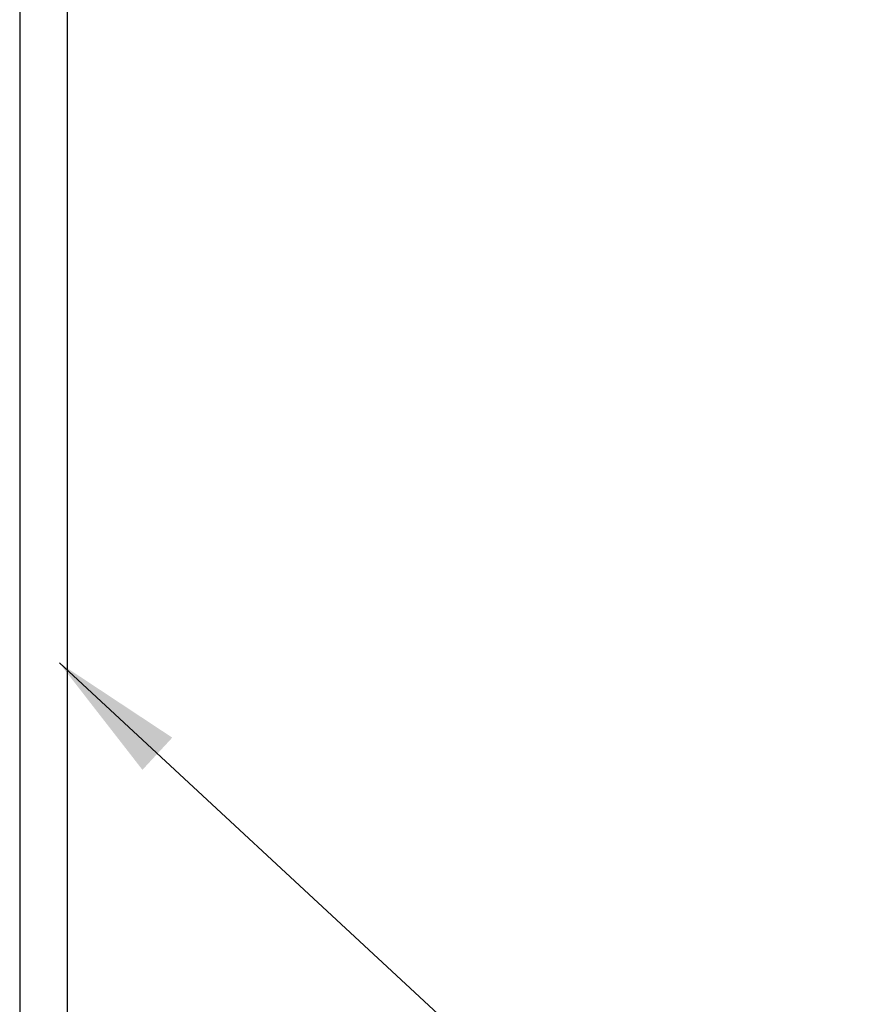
# Paper-space layout 'Sheet1' of a CAD drawing. Header units: millimetres. Extents: x 0 to 23548, y 0 to 16632.
# Tile 52 of 143: x 4071 to 4379, y 6789 to 7150. Entities that reach past the tile are written whole.
import ezdxf

# ---------------------------------------------------------------- set-up
doc = ezdxf.new("R2010")
doc.units = ezdxf.units.MM
doc.linetypes.add('SLD-Sólida', pattern=[0])
doc.layers.add('DETALHAMENTO', color=8, linetype='SLD-Sólida')
doc.styles.get("Standard").update_dxf_attribs({"font": 'CALIBRI.TTF'})
doc.dimstyles.new('SLDDIMSTYLE3', dxfattribs={"dimtxt": 0.18, "dimasz": 49, "dimexe": 0, "dimexo": 0.0625, "dimgap": 0, "dimtad": 0, "dimtih": 1, "dimtoh": 1, "dimdec": 0, "dimrnd": 1e-09, "dimzin": 0, "dimdsep": 46, "dimtxsty": 'Standard', "dimsah": 1, "dimcen": 0.09, "dimadec": 0, "dimazin": 0, "dimtfac": 49, "dimtdec": 0, "dimtofl": 0, "dimtmove": 0, "dimatfit": 3, "dimfxl": 0, "dimfrac": 2, "dimtolj": 1, "dimtzin": 0, "dimarcsym": 0})

psp = doc.layouts.new('Sheet1')

# ---------------------------------------------------------------- linework, layer by layer
at = {"color": 7, "linetype": 'SLD-Sólida', "lineweight": 25, "ltscale": 28}
for p, q in [((4070.584, 7681.105), (4070.584, 6570.53)), ((4088.084, 6570.53), (4088.084, 7681.105))]:
    psp.add_line(p, q, dxfattribs=at)

# ---------------------------------------------------------------- leaders
at = {"layer": 'DETALHAMENTO', "ltscale": 28}
psp.add_leader([(4085.138, 6914.127), (4378.596, 6642.286)], dimstyle='SLDDIMSTYLE3', dxfattribs=at)

doc.saveas('drawing.dxf')
